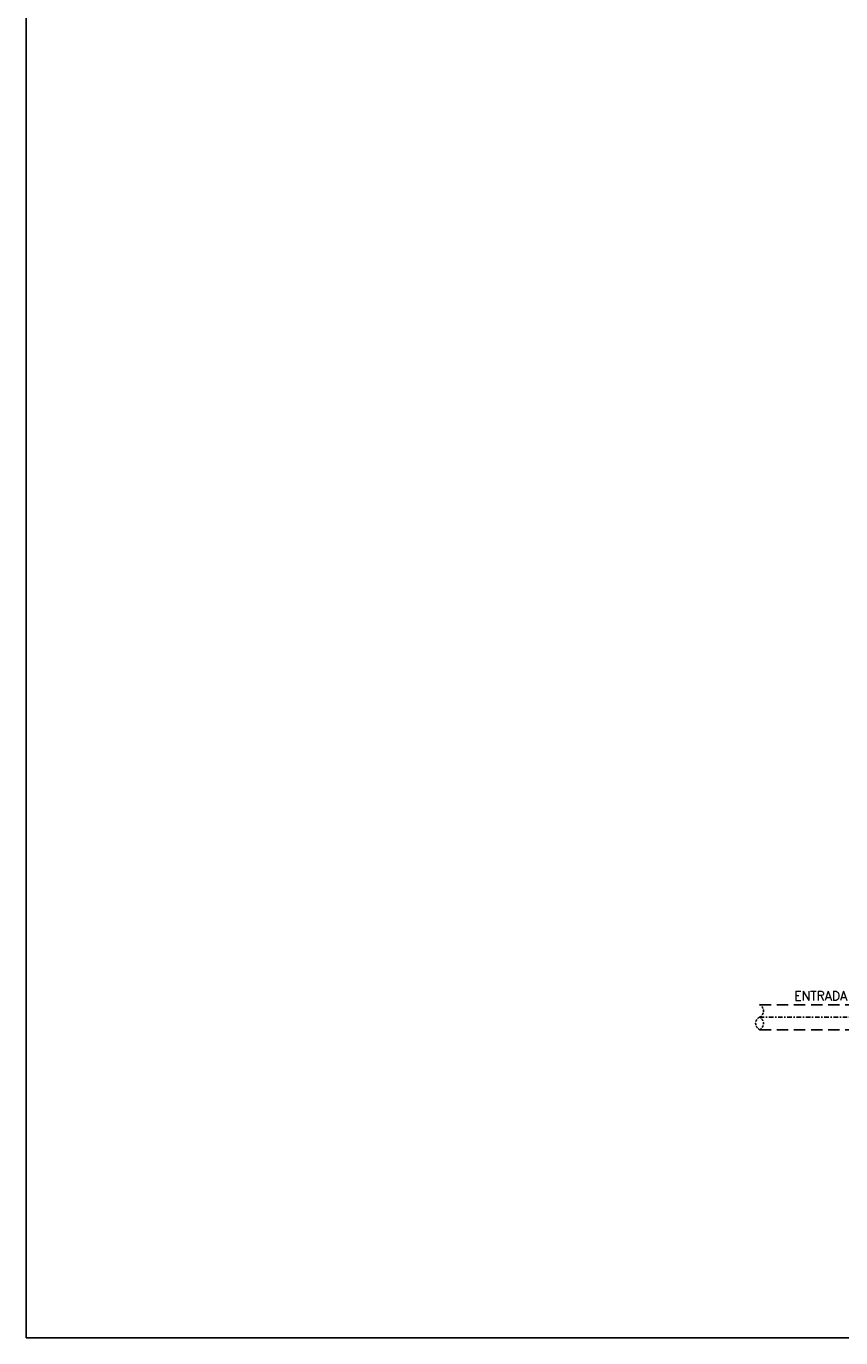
# Model space of a CAD drawing. Extents: x -5331 to -1301, y -1061 to 1809.
# Tile 1 of 25: x -5331 to -4440, y -1061 to 374. Entities that reach past the tile are written whole.
import ezdxf

# ---------------------------------------------------------------- set-up
doc = ezdxf.new("R2010")
doc.units = 0
doc.header["$LTSCALE"] = 10
doc.header["$MEASUREMENT"] = 0
doc.linetypes.add('DASHDOT', pattern=[1, 0.5, -0.25, 0, -0.25])
doc.linetypes.add('HIDDEN', pattern=[0.375, 0.25, -0.125])
doc.layers.get('0').update_dxf_attribs({"linetype": 'CONTINUOUS'})
for name, color, linetype in [('BAR-EIXOS', 9, 'DASHDOT'), ('BAR-PECAS', 3, 'CONTINUOUS'), ('Quadro', 2, 'CONTINUOUS')]:
    doc.layers.add(name, color=color, linetype=linetype)
doc.styles.add('ROMANS', font='romans.shx')

msp = doc.modelspace()

# ---------------------------------------------------------------- linework, layer by layer
at = {"color": 7, "linetype": 'HIDDEN'}
for centre, start, end in [((-4532.2, -703), 297.7359, 62.2641), ((-4525.2, -716.6), 119.4979, 244.026), ((-4532.2, -716.7), 297.7359, 62.2641)]:
    msp.add_arc(centre, 7.74, start, end, dxfattribs=at)
at = {"layer": 'BAR-EIXOS'}
msp.add_line((-4528.6, -709.9), (-4101.5, -709.9), dxfattribs=at)
at = {"layer": 'BAR-PECAS', "linetype": 'HIDDEN', "ltscale": 5}
for p, q in [((-4528.6, -696.2), (-4112, -696.2)), ((-4528.6, -723.6), (-4112, -723.6))]:
    msp.add_line(p, q, dxfattribs=at)
at = {"layer": 'Quadro'}
msp.add_lwpolyline([(-5331, -1060.6), (-1301, -1060.6), (-1301, 1809.4), (-5331, 1809.4)], close=True, dxfattribs=at)

# ---------------------------------------------------------------- texts
at = {"color": 3, "style": 'ROMANS'}
msp.add_text('ENTRADA VEM EE FINAL DN 250', height=10, dxfattribs=at).set_placement((-4490.8, -691.5))

doc.saveas('drawing.dxf')
